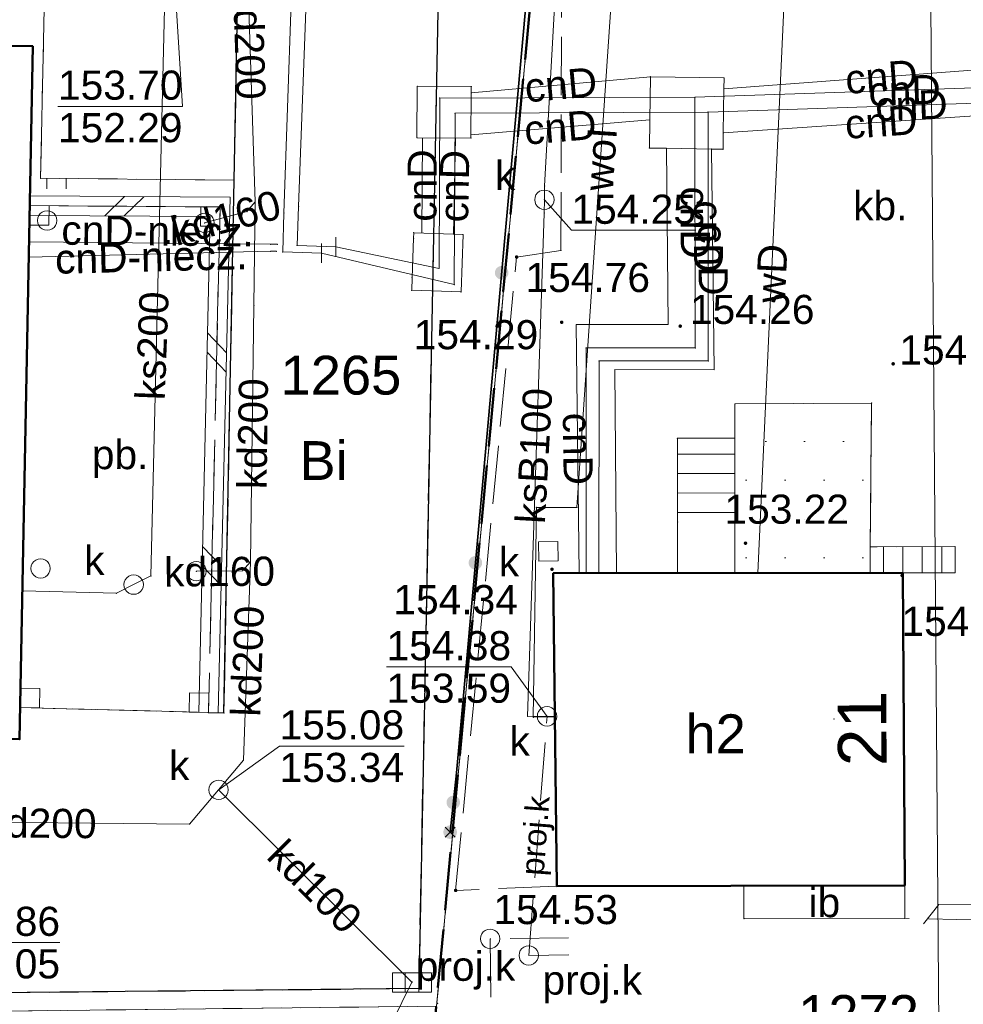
# Model space of a CAD drawing. Header units: metres. Extents: x 6492566 to 6492823, y 5613584 to 5613735.
# Tile 29 of 32: x 6492782 to 6492806, y 5613672 to 5613697. Entities that reach past the tile are written whole.
import ezdxf
from ezdxf.enums import TextEntityAlignment as Align

# ---------------------------------------------------------------- set-up
doc = ezdxf.new("R2010")
doc.units = ezdxf.units.M
for name, pattern in [('L_0_06', [2, 1.5, -0.5]), ('L_2_16', [0]), ('PRZER1-1', [2, 1, -1]), ('PRZER2-1', [3, 2, -1]), ('PRZER3-1', [4, 3, -1])]:
    doc.linetypes.add(name, pattern=pattern)
doc.layers.get('0').update_dxf_attribs({"linetype": 'CONTINUOUS', "lineweight": 18, "true_color": 0x000000})
for name, color, linetype, lineweight in [('GEPADR', 7, 'CONTINUOUS', 18), ('GEPADR_O', 7, 'CONTINUOUS', 18), ('GEPIPP', 7, 'CONTINUOUS', 18), ('GESBLO', 7, 'CONTINUOUS', 18), ('GESBZO', 7, 'CONTINUOUS', 50), ('GESBZO_O', 7, 'CONTINUOUS', 50), ('GESDZI', 7, 'CONTINUOUS', 18), ('GESDZI_O', 7, 'CONTINUOUS', 18), ('GESIWP', 7, 'CONTINUOUS', 18), ('GESSCH', 7, 'CONTINUOUS', 18), ('GSLDSO', 7, 'CONTINUOUS', 18), ('GSLKRW', 7, 'CONTINUOUS', 25), ('GSPPRB', 7, 'CONTINUOUS', 18), ('GSPWPS', 7, 'CONTINUOUS', 13), ('GSPWPS_O', 7, 'CONTINUOUS', 13), ('GSSBWI', 7, 'PRZER2-1', 18), ('GSSIIN', 7, 'CONTINUOUS', 18), ('GSSIIN_O', 7, 'CONTINUOUS', 18), ('GSSOTW', 7, 'PRZER3-1', 18), ('GSSOTW_O', 7, 'PRZER3-1', 18), ('GSSUTR', 7, 'PRZER2-1', 18), ('GUPIWZ', 7, 'CONTINUOUS', 18), ('GUPIWZ_O', 7, 'CONTINUOUS', 18), ('GUPPRZ', 7, 'CONTINUOUS', 18), ('GUPPRZ_O', 7, 'CONTINUOUS', 18), ('GUPZCP', 7, 'CONTINUOUS', 18), ('GUSIKP', 7, 'CONTINUOUS', 18), ('OTOO', 7, 'CONTINUOUS', 35)]:
    doc.layers.add(name, color=color, linetype=linetype, lineweight=lineweight)
for name, color, linetype, lineweight, true_color in [('GESUZY', 7, 'PRZER1-1', 18, 0x008000), ('GESUZY_O', 7, 'PRZER1-1', 18, 0x008000), ('GULCPR', 7, 'CONTINUOUS', 18, 0xd200d2), ('GULCPR_O', 7, 'CONTINUOUS', 18, 0xd200d2), ('GULKPR', 7, 'CONTINUOUS', 18, 0x803300), ('GULKPR_O', 7, 'CONTINUOUS', 18, 0x803300), ('GULWPR', 5, 'CONTINUOUS', 18, 0x0000ff), ('GULWPR_O', 5, 'CONTINUOUS', 18, 0x0000ff), ('GUPKKS', 7, 'CONTINUOUS', 18, 0x803300), ('GUPKSD', 7, 'CONTINUOUS', 18, 0x803300), ('GUPKSD_O', 7, 'CONTINUOUS', 18, 0x803300), ('mpzp_linia_zabudowy_obowiazujaca', 7, 'L_2_16', 18, 0xd2691e), ('mpzp_linie_rozgraniczajace', 7, 'L_0_06', 50, 0xd2691e)]:
    doc.layers.add(name, color=color, linetype=linetype, lineweight=lineweight, true_color=true_color)
doc.styles.add('GEO-INFO', font='Arial')
doc.linetypes.add('L_2_16_SHX', pattern='A,0,-0.25,[1,mdcp Biasa 06 III 2025.shx,S=0.05,R=0,X=0,Y=0],-0.5,[2,mdcp Biasa 06 III 2025.shx,S=0.05,R=0,X=0,Y=0],-0.5,[3,mdcp Biasa 06 III 2025.shx,S=0.05,R=0,X=0,Y=0],-0.5,[4,mdcp Biasa 06 III 2025.shx,S=0.05,R=0,X=0,Y=0],-0.5,-0.5,-0.5,-0.5,-0.5,-0.25', length=4.5)

# ---------------------------------------------------------------- blocks, each defined once
blk = doc.blocks.new('KWADRAT_NIEPRZEZR')
at = {"color": 0}
blk.add_lwpolyline([(-0.5, -0.5), (0.5, -0.5), (0.5, 0.5), (-0.5, 0.5)], close=True, dxfattribs=at)
blk = doc.blocks.new('OKRAG_PELNY')
at = {"color": 0}
blk.add_lwpolyline([(0, 0.5), (0.12941, 0.482963), (0.25, 0.433013), (0.353553, 0.353553), (0.433013, 0.25), (0.482963, 0.12941), (0.5, 0), (0.482963, -0.12941), (0.433013, -0.25), (0.353553, -0.353553), (0.25, -0.433013), (0.12941, -0.482963), (0, -0.5), (-0.12941, -0.482963), (-0.25, -0.433013), (-0.353553, -0.353553), (-0.433013, -0.25), (-0.482963, -0.12941), (-0.5, 0), (-0.482963, 0.12941), (-0.433013, 0.25), (-0.353553, 0.353553), (-0.25, 0.433013), (-0.12941, 0.482963)], close=True, dxfattribs=at)
blk = doc.blocks.new('POINT')
at = {"color": 0}
blk.add_point((0, 0), dxfattribs=at)
blk = doc.blocks.new('KOLO')
blk.add_hatch(color=0).paths.add_polyline_path([(-0.5, 0), (-0.482963, -0.12941), (-0.433013, -0.25), (-0.353553, -0.353553), (-0.25, -0.433013), (-0.12941, -0.482963), (0, -0.5), (0.12941, -0.482963), (0.25, -0.433013), (0.353553, -0.353553), (0.433013, -0.25), (0.482963, -0.12941), (0.5, 0), (0.482963, 0.12941), (0.433013, 0.25), (0.353553, 0.353553), (0.25, 0.433013), (0.12941, 0.482963), (0, 0.5), (-0.12941, 0.482963), (-0.25, 0.433013), (-0.353553, 0.353553), (-0.433013, 0.25), (-0.482963, 0.12941)])
blk = doc.blocks.new('PION_C')
at = {"color": 0}
blk.add_lwpolyline([(0, 0.5), (0, -0.5)], dxfattribs=at)
blk = doc.blocks.new('SUUS05')
at = {"color": 0}
blk.add_lwpolyline([(0.5, -0.25), (-0.5, -0.25), (-0.5, 0.25), (0.5, 0.25)], close=True, dxfattribs=at)
for points in [[(-0.175, -0.25), (-0.175, 0.25)], [(0.175, -0.25), (0.175, 0.25)]]:
    blk.add_lwpolyline(points, dxfattribs=at)
blk = doc.blocks.new('ODTN_1')
at = {"color": 0}
for points in [[(-1, -0.5), (0, 0.5)], [(0, -0.5), (1, 0.5)]]:
    blk.add_lwpolyline(points, dxfattribs=at)
blk = doc.blocks.new('BUIB10')
at = {"color": 0}
blk.add_lwpolyline([(0, 0), (0.703058, 0.711133), (-0.008075, 1.414191), (-0.711133, 0.703058)], close=True, dxfattribs=at)
blk = doc.blocks.new('D_GSPPRB0')
at = {"color": 0, "lineweight": 18}
for points in [[(-0.12726, -0.12726), (0.12726, 0.12726)], [(-0.12726, 0.12726), (0.12726, -0.12726)]]:
    blk.add_lwpolyline(points, dxfattribs=at)
blk = doc.blocks.new('D_KOLO')
blk.add_hatch(color=0).paths.add_polyline_path([(-0.175, 0), (-0.169037, -0.045293), (-0.151554, -0.0875), (-0.123744, -0.123744), (-0.0875, -0.151554), (-0.045293, -0.169037), (0, -0.175), (0.045293, -0.169037), (0.0875, -0.151554), (0.123744, -0.123744), (0.151554, -0.0875), (0.169037, -0.045293), (0.175, 0), (0.169037, 0.045293), (0.151554, 0.0875), (0.123744, 0.123744), (0.0875, 0.151554), (0.045293, 0.169037), (0, 0.175), (-0.045293, 0.169037), (-0.0875, 0.151554), (-0.123744, 0.123744), (-0.151554, 0.0875), (-0.169037, 0.045293)])
blk = doc.blocks.new('D_GSLKOG1')
blk.add_hatch(color=0).paths.add_polyline_path([(-0.175, 0), (-0.169037, -0.045293), (-0.151554, -0.0875), (-0.123744, -0.123744), (-0.0875, -0.151554), (-0.045293, -0.169037), (0, -0.175), (0.045293, -0.169037), (0.0875, -0.151554), (0.123744, -0.123744), (0.151554, -0.0875), (0.169037, -0.045293), (0.175, 0), (0.169037, 0.045293), (0.151554, 0.0875), (0.123744, 0.123744), (0.0875, 0.151554), (0.045293, 0.169037), (0, 0.175), (-0.045293, 0.169037), (-0.0875, 0.151554), (-0.123744, 0.123744), (-0.151554, 0.0875), (-0.169037, 0.045293)])

msp = doc.modelspace()

# ---------------------------------------------------------------- hatches: boundary and pattern name
at = {"layer": 'GESIWP', "linetype": 'Continuous', "lineweight": 18}
h = msp.add_hatch(dxfattribs=at)
h.set_pattern_fill('EGBW14', style=0)
h.set_pattern_definition([(0, (6490000, 5610000), (0.5, 1), [0, -1])])
h.paths.add_polyline_path([(6492800.208, 5613686.969), (6492800.204, 5613686.086), (6492800.208, 5613682.613), (6492803.689, 5613682.618), (6492803.688, 5613683.29), (6492803.725, 5613686.987)], flags=0)
at = {"layer": 'GSSUTR', "linetype": 'Continuous', "lineweight": 18}
h = msp.add_hatch(dxfattribs=at)
h.set_pattern_fill('PTTU04', scale=0.5, style=0)
h.set_pattern_definition([(90, (6490000, 5610000), (-2.5, 2.5), [0.75, -4.25]), (90, (6490000.5, 5610000), (-2.5, 2.5), [0.75, -4.25])])
h.paths.add_polyline_path([(6492782.34, 5613692.78), (6492782.45, 5613697.89), (6492781.85, 5613697.89), (6492774.4, 5613697.83), (6492773.71, 5613697.82), (6492739.87, 5613697.38), (6492739.84, 5613702.39), (6492739.19, 5613702.38), (6492739.26, 5613695.49), (6492740.5, 5613695.46), (6492740.53, 5613696.74), (6492782.137, 5613696.176), (6492782.059, 5613692.073), (6492786.96, 5613692.04), (6492786.66, 5613679.02), (6492787.06, 5613679.01), (6492787.32, 5613692.73)], flags=0)

# ---------------------------------------------------------------- linework, layer by layer
at = {"layer": 'GESBLO', "color": 7, "linetype": 'Continuous', "lineweight": 18, "elevation": 10.18}
msp.add_lwpolyline([(6492740.53, 5613696.74), (6492782.137, 5613696.176), (6492781.799, 5613678.331), (6492740.46, 5613678.92), (6492740.59, 5613686.32), (6492740.39, 5613686.32), (6492740.41, 5613687.82), (6492740.46, 5613693.23)], close=True, dxfattribs=at)
at = {"layer": 'GESBZO', "color": 7, "linetype": 'Continuous', "lineweight": 50, "elevation": 10.18}
for points in [[(6492730.54, 5613693.3), (6492740.46, 5613693.23), (6492740.53, 5613696.74), (6492782.137, 5613696.176), (6492781.799, 5613678.331), (6492740.46, 5613678.92), (6492740.59, 5613686.32), (6492740.39, 5613686.32), (6492740.41, 5613687.82), (6492737.39, 5613687.82), (6492737.25, 5613679.08), (6492730.34, 5613679.19)], [(6492804.532, 5613682.619), (6492804.578, 5613674.568), (6492795.621, 5613674.552), (6492795.532, 5613682.606)]]:
    msp.add_lwpolyline(points, close=True, dxfattribs=at)
at = {"layer": 'GESDZI', "color": 7, "linetype": 'Continuous', "lineweight": 18, "elevation": 10.22}
for points in [[(6492765.908, 5613702.863), (6492795.496, 5613703.173), (6492792.53, 5613671.46), (6492762.04, 5613671.11)], [(6492795.496, 5613703.173), (6492811.34, 5613703.308), (6492811.712, 5613652.238), (6492790.984, 5613653.662), (6492791.29, 5613658.2), (6492792.19, 5613667.96), (6492792.53, 5613671.46)]]:
    msp.add_lwpolyline(points, close=True, dxfattribs=at)
at = {"layer": 'GESIWP', "color": 7, "linetype": 'Continuous', "lineweight": 18, "elevation": 10.18}
msp.add_lwpolyline([(6492800.208, 5613686.969), (6492800.204, 5613686.086), (6492800.208, 5613682.613), (6492803.689, 5613682.618), (6492803.688, 5613683.29), (6492803.725, 5613686.987)], close=True, dxfattribs=at)
at = {"layer": 'GESSCH', "color": 7, "linetype": 'Continuous', "lineweight": 18, "elevation": 10.18}
for points in [[(6492798.727, 5613686.084), (6492800.204, 5613686.086), (6492800.207, 5613683.926), (6492800.208, 5613682.613), (6492798.731, 5613682.611), (6492798.73, 5613683.924)], [(6492803.689, 5613682.618), (6492805.872, 5613682.621), (6492805.871, 5613683.293), (6492803.688, 5613683.29)]]:
    msp.add_lwpolyline(points, close=True, dxfattribs=at)
at = {"layer": 'GESSCH', "color": 7, "linetype": 'Continuous', "lineweight": 18, "elevation": 10.18, "flags": 128}
for points in [[(6492800.204, 5613685.674), (6492798.727, 5613685.672)], [(6492800.205, 5613685.174), (6492798.728, 5613685.172)], [(6492800.206, 5613684.674), (6492798.729, 5613684.672)], [(6492800.206, 5613684.174), (6492798.729, 5613684.172)], [(6492804.03, 5613682.618), (6492804.029, 5613683.29)], [(6492804.53, 5613682.619), (6492804.529, 5613683.291)], [(6492805.03, 5613682.619), (6492805.029, 5613683.292)], [(6492805.53, 5613682.62), (6492805.529, 5613683.293)]]:
    msp.add_lwpolyline(points, dxfattribs=at)
at = {"layer": 'GESUZY', "color": 96, "linetype": 'PRZER1-1', "lineweight": 18, "ltscale": 0.5, "true_color": 0x008000, "elevation": 10.08}
for points in [[(6492765.908, 5613702.863), (6492795.496, 5613703.173), (6492792.53, 5613671.46), (6492762.04, 5613671.11)], [(6492795.496, 5613703.173), (6492811.34, 5613703.308), (6492811.712, 5613652.238), (6492790.984, 5613653.662), (6492791.29, 5613658.2), (6492792.19, 5613667.96), (6492792.53, 5613671.46)]]:
    msp.add_lwpolyline(points, close=True, dxfattribs=at)
at = {"layer": 'GSLDSO', "color": 7, "linetype": 'Continuous', "lineweight": 18, "elevation": 10.18}
for points in [[(6492782.061, 5613692.323), (6492787.216, 5613692.288), (6492786.91, 5613679.014)], [(6492782.057, 5613691.823), (6492786.704, 5613691.792), (6492786.41, 5613679.026)]]:
    msp.add_lwpolyline(points, dxfattribs=at)
at = {"layer": 'GSLKRW', "color": 7, "linetype": 'Continuous', "lineweight": 25, "elevation": 10.18}
for points in [[(6492786.66, 5613679.02), (6492787.06, 5613679.01), (6492787.32, 5613692.73), (6492787.48, 5613700.76), (6492787.51, 5613702.94), (6492787.51, 5613703.12), (6492787.2, 5613703.78), (6492786.78, 5613704.49), (6492786.4, 5613704.9), (6492785.96, 5613705.3), (6492785.44, 5613705.63), (6492784.83, 5613705.93), (6492784.32, 5613706.14), (6492783.73, 5613706.33)], [(6492797.15, 5613706.15), (6492796.44, 5613705.86), (6492795.75, 5613705.55), (6492795.02, 5613705.15), (6492794.46, 5613704.79), (6492793.89, 5613704.31), (6492793.35, 5613703.76), (6492792.97, 5613703.17), (6492792.82, 5613702.94), (6492792.66, 5613701.98), (6492792.25, 5613681.05), (6492792.07, 5613671.91), (6492731.61, 5613671.3), (6492726.47, 5613671.25)]]:
    msp.add_lwpolyline(points, dxfattribs=at)
at = {"layer": 'GSPPRB', "color": 7, "linetype": 'Continuous', "lineweight": 18}
for p in [(6492782.137, 5613696.176, 10.28), (6492798.034, 5613695.39, 10.28), (6492799.93, 5613695.361, 10.28), (6492792.033, 5613695.147, 10.28), (6492793.423, 5613695.138, 10.28), (6492799.926, 5613695.081, 10.28), (6492792.614, 5613694.842, 10.28), (6492793.422, 5613694.975, 10.28), (6492799.176, 5613694.862, 10.28), (6492793.006, 5613694.45, 10.28), (6492798.014, 5613694.282, 10.28), (6492799.518, 5613694.48, 10.28), (6492792.024, 5613693.82, 10.28), (6492793.415, 5613693.811, 10.28), (6492799.908, 5613693.947, 10.28), (6492798.006, 5613693.555, 10.28), (6492798.444, 5613693.549, 10.28), (6492799.606, 5613693.531, 10.28), (6492799.902, 5613693.526, 10.28), (6492782.34, 5613692.78, 10.28), (6492787.32, 5613692.73, 10.28), (6492795.31, 5613692.58, 10.28), (6492782.059, 5613692.073, 10.28), (6492786.96, 5613692.04, 10.28), (6492787.86, 5613692.17, 10.28), (6492788.98, 5613692.05, 10.28), (6492787.65, 5613691.92, 10.28), (6492788.6, 5613691.88, 10.28), (6492795.3, 5613691.88, 10.28), (6492786.56, 5613691.63, 10.28), (6492791.943, 5613691.373, 10.28), (6492793.213, 5613691.329, 10.28), (6492782.042, 5613691.137, 10.28), (6492788.26, 5613691.08, 10.28), (6492788.43, 5613691.08, 10.28), (6492788.94, 5613691.05, 10.28), (6492791.938, 5613691.231, 10.28), (6492782.034, 5613690.749, 10.28), (6492788.26, 5613690.9, 10.28), (6492788.41, 5613690.9, 10.28), (6492788.57, 5613690.88, 10.28), (6492794.59, 5613690.75, 10.28), (6492795.73, 5613690.92, 10.28), (6492792.596, 5613690.456, 10.28), (6492791.902, 5613690.217, 10.28), (6492792.987, 5613690.038, 10.28), (6492791.891, 5613689.894, 10.28), (6492793.162, 5613689.85, 10.28), (6492787.83, 5613689.5, 10.28), (6492796.378, 5613688.409, 10.28), (6492799.188, 5613688.409, 10.28), (6492796.711, 5613688.076, 10.28), (6492799.521, 5613688.076, 10.28), (6492800.208, 5613686.969, 10.28), (6492803.725, 5613686.987, 10.28), (6492798.727, 5613686.084, 10.28), (6492800.204, 5613686.086, 10.28), (6492795.1, 5613684.3, 10.28), (6492796.14, 5613684.3, 10.28), (6492798.73, 5613683.924, 10.28), (6492800.207, 5613683.926, 10.28), (6492803.688, 5613683.29, 10.28), (6492805.871, 5613683.293, 10.28), (6492787.74, 5613682.9, 10.28), (6492786.35, 5613682.66, 10.28), (6492787.54, 5613682.67, 10.28), (6492803.689, 5613682.618, 10.28), (6492804.532, 5613682.619, 10.28), (6492805.872, 5613682.621, 10.28), (6492785.18, 5613682.54, 10.28), (6492795.532, 5613682.606, 10.28), (6492796.378, 5613682.607, 10.28), (6492796.704, 5613682.608, 10.28), (6492798.731, 5613682.611, 10.28), (6492800.208, 5613682.613, 10.28), (6492800.798, 5613682.614, 10.28), (6492781.871, 5613682.15, 10.28), (6492784.29, 5613682.09, 10.28), (6492792.25, 5613681.05, 10.28), (6492781.814, 5613679.15, 10.28), (6492786.66, 5613679.02, 10.28), (6492787.06, 5613679.01, 10.28), (6492794.87, 5613678.92, 10.28), (6492795.02, 5613678.9, 10.28), (6492795.57, 5613678.93, 10.28), (6492795.57, 5613678.91, 10.28), (6492787.56, 5613677.79, 10.28), (6492793.04, 5613677.47, 10.28), (6492786.17, 5613676.15, 10.28), (6492795.621, 5613674.552, 10.28), (6492800.438, 5613674.561, 10.28), (6492804.578, 5613674.568, 10.28), (6492804.578, 5613674.568, 10.28), (6492793.02, 5613674.44, 10.28), (6492800.44, 5613673.715, 10.28), (6492804.579, 5613673.722, 10.28), (6492792.07, 5613671.91, 10.28), (6492792.56, 5613671.53, 10.28)]:
    msp.add_point(p, dxfattribs=at)
at = {"layer": 'GSSBWI', "color": 7, "linetype": 'PRZER2-1', "lineweight": 18, "ltscale": 0.5, "elevation": 10.18}
msp.add_lwpolyline([(6492782.059, 5613692.073), (6492786.96, 5613692.04), (6492786.66, 5613679.02), (6492781.814, 5613679.15)], close=True, dxfattribs=at)
at = {"layer": 'GSSIIN', "color": 7, "linetype": 'Continuous', "lineweight": 18, "elevation": 10.18}
msp.add_lwpolyline([(6492804.578, 5613674.568), (6492804.579, 5613673.722), (6492800.44, 5613673.715), (6492800.438, 5613674.561)], close=True, dxfattribs=at)
at = {"layer": 'GSSOTW', "color": 7, "linetype": 'PRZER3-1', "lineweight": 18, "ltscale": 0.5, "elevation": 10.18}
for points in [[(6492782.55, 5613702.88), (6492786.83, 5613702.93), (6492787.51, 5613702.94), (6492787.48, 5613700.76), (6492787.32, 5613692.73), (6492782.34, 5613692.78), (6492782.45, 5613697.89)], [(6492782.059, 5613692.073), (6492786.96, 5613692.04), (6492786.66, 5613679.02), (6492781.814, 5613679.15)]]:
    msp.add_lwpolyline(points, close=True, dxfattribs=at)
for points in [[(6492792.66, 5613701.98), (6492792.25, 5613681.05), (6492792.07, 5613671.91), (6492731.61, 5613671.3)], [(6492810.69, 5613673.58), (6492804.579, 5613673.722), (6492804.578, 5613674.568), (6492804.532, 5613682.619), (6492805.872, 5613682.621), (6492805.871, 5613683.293), (6492803.688, 5613683.29), (6492803.725, 5613686.987), (6492800.208, 5613686.969), (6492800.204, 5613686.086), (6492798.727, 5613686.084), (6492798.73, 5613683.924), (6492798.731, 5613682.611), (6492795.532, 5613682.606), (6492795.621, 5613674.552), (6492793.02, 5613674.44), (6492794.59, 5613690.75), (6492795.73, 5613690.92), (6492795.75, 5613700.87), (6492809.46, 5613700.78)], [(6492781.799, 5613678.331), (6492781.814, 5613679.15), (6492786.66, 5613679.02), (6492787.06, 5613679.01), (6492787.32, 5613692.73), (6492787.48, 5613700.76)]]:
    msp.add_lwpolyline(points, dxfattribs=at)
at = {"layer": 'GSSUTR', "color": 7, "linetype": 'PRZER2-1', "lineweight": 18, "ltscale": 0.5, "elevation": 10.1}
msp.add_lwpolyline([(6492739.84, 5613702.39), (6492739.19, 5613702.38), (6492739.26, 5613695.49), (6492740.5, 5613695.46), (6492740.53, 5613696.74), (6492782.137, 5613696.176), (6492782.059, 5613692.073), (6492786.96, 5613692.04), (6492786.66, 5613679.02), (6492787.06, 5613679.01), (6492787.32, 5613692.73), (6492782.34, 5613692.78), (6492782.45, 5613697.89), (6492781.85, 5613697.89), (6492774.4, 5613697.83), (6492773.71, 5613697.82), (6492739.87, 5613697.38)], close=True, dxfattribs=at)
at = {"layer": 'GULCPR', "color": 212, "linetype": 'Continuous', "lineweight": 18, "true_color": 0xd200d2, "elevation": 10.14}
for points in [[(6492789.94, 5613691.01), (6492788.94, 5613691.05), (6492788.98, 5613692.05), (6492789.18, 5613697.58), (6492789.21, 5613698.58), (6492788.21, 5613698.61), (6492781.65, 5613698.77), (6492769.65, 5613699.07), (6492757.65, 5613699.38), (6492745.65, 5613699.68), (6492744.65, 5613699.7), (6492744.64, 5613698.7), (6492744.612, 5613696.685)], [(6492789.57, 5613690.85), (6492788.57, 5613690.88), (6492788.6, 5613691.88), (6492788.79, 5613697.3), (6492788.82, 5613698.3), (6492787.82, 5613698.33), (6492781.91, 5613698.5), (6492769.92, 5613698.85), (6492757.93, 5613699.19), (6492745.93, 5613699.34), (6492744.93, 5613699.35), (6492744.91, 5613698.35), (6492744.883, 5613696.681)], [(6492808.025, 5613695.689), (6492799.926, 5613695.081)], [(6492798.034, 5613695.39), (6492793.422, 5613694.975)], [(6492789.94, 5613691.01), (6492792.596, 5613690.456), (6492792.614, 5613694.842), (6492799.176, 5613694.862), (6492809.972, 5613695.227), (6492816.313, 5613695.273)], [(6492789.57, 5613690.85), (6492792.987, 5613690.038), (6492793.006, 5613694.45), (6492799.518, 5613694.48), (6492809.98, 5613694.834), (6492816.322, 5613694.88)], [(6492799.176, 5613694.862), (6492799.188, 5613688.409), (6492796.378, 5613688.409), (6492796.378, 5613682.607)], [(6492793.415, 5613693.892), (6492798.014, 5613694.281)], [(6492799.518, 5613694.48), (6492799.521, 5613688.076), (6492796.711, 5613688.076), (6492796.704, 5613682.608)], [(6492799.908, 5613693.947), (6492808.029, 5613694.5)], [(6492792.17, 5613693.819), (6492792.155, 5613691.366)], [(6492792.963, 5613691.337), (6492793.015, 5613693.814)], [(6492798.444, 5613693.549), (6492798.492, 5613689.014), (6492796.119, 5613689.014), (6492796.201, 5613682.607)], [(6492797.157, 5613682.608), (6492797.115, 5613687.851), (6492799.672, 5613687.846), (6492799.606, 5613693.531)], [(6492782.042, 5613691.137), (6492788.26, 5613691.08), (6492788.43, 5613691.08)], [(6492782.034, 5613690.749), (6492788.26, 5613690.9), (6492788.41, 5613690.9)]]:
    msp.add_lwpolyline(points, dxfattribs=at)
at = {"layer": 'GULKPR', "color": 36, "linetype": 'Continuous', "lineweight": 18, "true_color": 0x803300, "elevation": 10.14}
for points in [[(6492796.14, 5613707.47), (6492795.31, 5613692.58), (6492795.305, 5613692.225), (6492795.3, 5613691.88), (6492794.87, 5613678.92), (6492795.57, 5613678.93)], [(6492787.38, 5613700.52), (6492787.6, 5613700.29), (6492787.86, 5613692.17)], [(6492785.59, 5613699.65), (6492785.18, 5613682.54), (6492784.735, 5613682.314), (6492784.29, 5613682.09), (6492781.871, 5613682.15)], [(6492786.56, 5613691.63), (6492787.65, 5613691.92), (6492787.86, 5613692.17)], [(6492787.86, 5613692.17), (6492787.83, 5613689.5), (6492787.74, 5613682.9)], [(6492786.35, 5613682.66), (6492787.54, 5613682.67), (6492787.74, 5613682.9)], [(6492787.74, 5613682.9), (6492787.56, 5613677.79), (6492786.92, 5613677.03)], [(6492786.92, 5613677.03), (6492786.17, 5613676.15), (6492778.54, 5613676.22)], [(6492791.9, 5613672.07), (6492786.92, 5613677.03)]]:
    msp.add_lwpolyline(points, dxfattribs=at)
at = {"layer": 'GULKPR', "color": 36, "linetype": 'PRZER3-1', "lineweight": 18, "ltscale": 0.5, "true_color": 0x803300, "elevation": 10.14}
for points in [[(6492795.93, 5613672.78), (6492794.902, 5613672.766), (6492795.373, 5613678.922)], [(6492805.057, 5613673.583), (6492805.453, 5613674.076), (6492807.456, 5613674.062), (6492807.682, 5613656.627), (6492807.716, 5613653.911)], [(6492795.923, 5613673.215), (6492793.908, 5613673.195), (6492794.094, 5613656.489), (6492794.108, 5613654.72), (6492807.716, 5613653.911), (6492813.305, 5613653.85)]]:
    msp.add_lwpolyline(points, dxfattribs=at)
at = {"layer": 'GULWPR', "color": 5, "linetype": 'Continuous', "lineweight": 18, "true_color": 0x0000ff, "elevation": 10.14}
for points in [[(6492795.57, 5613678.91), (6492795.02, 5613678.9), (6492795.1, 5613684.3), (6492796.14, 5613684.3), (6492797.36, 5613702.24), (6492801.18, 5613702.39)], [(6492801.682, 5613701.835), (6492800.798, 5613682.614)]]:
    msp.add_lwpolyline(points, dxfattribs=at)
at = {"layer": 'GUPPRZ_O', "color": 36, "linetype": 'Continuous', "lineweight": 9, "true_color": 0x803300, "elevation": 10.8, "flags": 128}
for points in [[(6492785.991, 5613694.628), (6492785.991, 5613694.628), (6492785.67, 5613699.87)], [(6492799.203, 5613691.437), (6492796, 5613691.437), (6492795.305, 5613692.225)], [(6492791.243, 5613680.194), (6492794.446, 5613680.194), (6492795.373, 5613678.922)], [(6492791.243, 5613680.194), (6492794.446, 5613680.194)], [(6492791.693, 5613678.155), (6492788.49, 5613678.155), (6492786.898, 5613677.013)], [(6492788.49, 5613678.155), (6492791.693, 5613678.155)], [(6492782.84, 5613673.097), (6492779.637, 5613673.097), (6492778.764, 5613675.065)], [(6492779.637, 5613673.097), (6492782.84, 5613673.097)], [(6492787.634, 5613669.93), (6492790.837, 5613669.93), (6492791.898, 5613672.091)]]:
    msp.add_lwpolyline(points, dxfattribs=at)
at = {"layer": 'GUPPRZ_O', "color": 36, "linetype": 'Continuous', "lineweight": 9, "true_color": 0x803300, "flags": 128}
msp.add_lwpolyline([(6492782.788, 5613694.628), (6492785.991, 5613694.628)], dxfattribs=at)
at = {"layer": 'GUSIKP', "color": 212, "linetype": 'Continuous', "lineweight": 18, "true_color": 0xd200d2, "elevation": 10.14}
for points in [[(6492798.006, 5613693.555), (6492798.014, 5613694.282), (6492798.034, 5613695.39), (6492799.93, 5613695.361), (6492799.926, 5613695.081), (6492799.908, 5613693.947), (6492799.902, 5613693.526), (6492799.606, 5613693.531), (6492798.444, 5613693.549)], [(6492792.024, 5613693.82), (6492792.033, 5613695.147), (6492793.423, 5613695.138), (6492793.422, 5613694.975), (6492793.415, 5613693.811)], [(6492791.943, 5613691.373), (6492791.938, 5613691.231), (6492791.902, 5613690.217), (6492791.891, 5613689.894), (6492793.162, 5613689.85), (6492793.213, 5613691.329)]]:
    msp.add_lwpolyline(points, close=True, dxfattribs=at)
at = {"layer": 'mpzp_linia_zabudowy_obowiazujaca', "linetype": 'CONTINUOUS', "lineweight": 18}
msp.add_line((6492805.772, 5613631.662), (6492805.246, 5613697.208), dxfattribs=at)
at = {"layer": 'mpzp_linia_zabudowy_obowiazujaca', "linetype": 'L_2_16_SHX', "lineweight": 18}
msp.add_line((6492805.772, 5613631.662), (6492805.246, 5613697.208), dxfattribs=at)
at = {"layer": 'mpzp_linie_rozgraniczajace', "lineweight": 50, "flags": 128}
msp.add_lwpolyline([(6492792.19, 5613667.96), (6492795.427, 5613702.433)], dxfattribs=at)
at = {"layer": 'OTOO', "color": 7, "linetype": 'Continuous', "lineweight": 35, "elevation": 10.18}
msp.add_lwpolyline([(6492792.88, 5613675.94), (6492793.04, 5613677.47), (6492795.37, 5613703.22)], dxfattribs=at)

# ---------------------------------------------------------------- block references
at = {"layer": 'GEPADR', "color": 7, "lineweight": 18}
msp.add_blockref('POINT', (6492802.76, 5613678.85, 10.28), dxfattribs=at)
at = {"layer": 'GEPIPP', "color": 7, "lineweight": 18, "xscale": 0.5, "yscale": 0.5}
for p in [(6492782.51, 5613691.69, 10.2), (6492786.56, 5613691.63, 10.2), (6492782.34, 5613682.73, 10.2), (6492786.35, 5613682.66, 10.2)]:
    msp.add_blockref('OKRAG_PELNY', p, dxfattribs=at)
at = {"layer": 'GSLDSO', "color": 7, "lineweight": 18, "xscale": 0.5, "yscale": 0.5}
for name, p, rotation in [('PION_C', (6492782.059, 5613692.073, 10.18), 359.6142150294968), ('ODTN_1', (6492784.497, 5613692.057, 10.18), 359.6142150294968), ('ODTN_1', (6492786.874, 5613688.292, 10.18), 268.6800543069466), ('ODTN_1', (6492786.747, 5613682.793, 10.18), 268.6800543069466), ('PION_C', (6492786.66, 5613679.02, 10.18), 268.6800543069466)]:
    msp.add_blockref(name, p, dxfattribs=dict(at, rotation=rotation))
at = {"layer": 'GSPPRB', "color": 7, "linetype": 'Continuous', "lineweight": 18}
msp.add_blockref('D_GSPPRB0', (6492792.88, 5613675.94, 10.28), dxfattribs=at)
at = {"layer": 'GSPWPS', "color": 7, "lineweight": 13, "xscale": 0.09, "yscale": 0.09}
for p in [(6492794.59, 5613690.75, 10.08), (6492795.75, 5613689.07, 10.08), (6492798.8, 5613688.97, 10.08), (6492804.28, 5613688, 10.08), (6492800.48, 5613683.38, 10.08), (6492795.5, 5613682.71, 10.08), (6492804.51, 5613682.55, 10.08), (6492793.02, 5613674.44, 10.08)]:
    msp.add_blockref('KOLO', p, dxfattribs=at)
at = {"layer": 'GSSBWI', "color": 7, "lineweight": 18, "xscale": 0.5, "yscale": 0.5}
for p, rotation in [((6492782.059, 5613692.073, 10.19), 224.2640530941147), ((6492786.96, 5613692.04, 10.19), 134.1471346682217), ((6492781.814, 5613679.15, 10.19), 313.6886144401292), ((6492786.66, 5613679.02, 10.19), 43.57169601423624)]:
    msp.add_blockref('BUIB10', p, dxfattribs=dict(at, rotation=rotation))
at = {"layer": 'GUPIWZ', "color": 7, "lineweight": 18, "xscale": 0.4999999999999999, "yscale": 0.5, "rotation": 270.9885580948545}
msp.add_blockref('KWADRAT_NIEPRZEZR', (6492795.407, 5613683.171, 10.18), dxfattribs=at)
at = {"layer": 'GUPKKS', "color": 36, "lineweight": 18, "true_color": 0x803300}
msp.add_blockref('SUUS05', (6492791.9, 5613672.07, 10.16), dxfattribs=at)
at = {"layer": 'GUPKSD', "color": 36, "lineweight": 18, "true_color": 0x803300, "xscale": 0.5, "yscale": 0.5}
for p in [(6492795.305, 5613692.225, 10.16), (6492784.735, 5613682.314, 10.16), (6492795.373, 5613678.922, 10.16), (6492786.92, 5613677.03, 10.16), (6492793.908, 5613673.195, 10.16), (6492794.902, 5613672.766, 10.16)]:
    msp.add_blockref('OKRAG_PELNY', p, dxfattribs=at)
at = {"layer": 'GUPPRZ', "color": 36, "lineweight": 18, "true_color": 0x803300}
for p in [(6492795.305, 5613692.225, 10.16), (6492795.3, 5613691.88, 10.16), (6492795.373, 5613678.922, 10.16), (6492795.57, 5613678.93, 10.16), (6492786.92, 5613677.03, 10.16), (6492791.9, 5613672.07, 10.16)]:
    msp.add_blockref('POINT', p, dxfattribs=at)
at = {"layer": 'GUPZCP', "color": 7, "lineweight": 18, "xscale": 0.5, "yscale": 0.5}
for p in [(6492789.94, 5613691.01, 10.16), (6492789.57, 5613690.85, 10.16)]:
    msp.add_blockref('PION_C', p, dxfattribs=at)
at = {"layer": 'OTOO', "color": 7, "linetype": 'Continuous', "lineweight": 35}
for name, p, rotation in [('D_KOLO', (6492794.205, 5613690.345, 10.18), 84.82964663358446), ('D_KOLO', (6492794.205, 5613690.345, 10.18), 84.82964663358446), ('D_KOLO', (6492793.529, 5613682.876, 10.18), 84.82964663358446), ('D_KOLO', (6492793.529, 5613682.876, 10.18), 84.82964663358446), ('D_KOLO', (6492792.96, 5613676.705, 10.18), 84.02998401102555), ('D_KOLO', (6492792.96, 5613676.705, 10.18), 84.02998401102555), ('D_GSLKOG1', (6492792.88, 5613675.94, 10.18), 84.02998401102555)]:
    msp.add_blockref(name, p, dxfattribs=dict(at, rotation=rotation))

# ---------------------------------------------------------------- texts
at = {"layer": 'GEPADR_O', "color": 7, "linetype": 'Continuous', "lineweight": 0, "style": 'GEO-INFO'}
msp.add_text('21', height=1.25, rotation=90.4182, dxfattribs=at).set_placement((6492804.113, 5613677.644, 10.8))
at = {"layer": 'GESBZO_O', "color": 7, "linetype": 'Continuous', "lineweight": 0, "style": 'GEO-INFO'}
msp.add_text('h2', height=1, dxfattribs=at).set_placement((6492799.711, 5613678.5, 10.8), align=Align.MIDDLE)
at = {"layer": 'GESDZI_O', "color": 7, "linetype": 'Continuous', "lineweight": 0, "style": 'GEO-INFO'}
for s, p in [('1265', (6492790.069, 5613687.708, 10.8)), ('1272', (6492803.39, 5613671.252, 10.8))]:
    msp.add_text(s, height=1, dxfattribs=at).set_placement(p, align=Align.MIDDLE)
at = {"layer": 'GESUZY_O', "color": 96, "linetype": 'Continuous', "lineweight": 0, "true_color": 0x008000, "style": 'GEO-INFO'}
msp.add_text('Bi', height=1, dxfattribs=at).set_placement((6492789.621, 5613685.535, 10.8), align=Align.MIDDLE)
at = {"layer": 'GSPWPS_O', "color": 7, "linetype": 'Continuous', "lineweight": 0, "style": 'GEO-INFO'}
for s, p in [('154.76', (6492794.818, 5613689.848, 10.8)), ('154.26', (6492799.05, 5613689.026, 10.8)), ('154.29', (6492791.942, 5613688.375, 10.8)), ('154.21', (6492804.438, 5613687.982, 10.8)), ('153.22', (6492799.938, 5613683.882, 10.8)), ('154.34', (6492791.419, 5613681.553, 10.8)), ('154.21', (6492804.492, 5613680.993, 10.8)), ('154.53', (6492793.994, 5613673.572, 10.8))]:
    msp.add_text(s, height=0.75, dxfattribs=at).set_placement(p)
at = {"layer": 'GSSIIN_O', "color": 7, "linetype": 'Continuous', "lineweight": 0, "style": 'GEO-INFO'}
msp.add_text('ib', height=0.75, dxfattribs=at).set_placement((6492802.509, 5613674.141, 10.8), align=Align.MIDDLE)
at = {"layer": 'GSSOTW_O', "color": 7, "linetype": 'Continuous', "lineweight": 0, "style": 'GEO-INFO'}
for s, p in [('kb.', (6492803.948, 5613692.088, 10.8)), ('pb.', (6492784.387, 5613685.569, 10.8))]:
    msp.add_text(s, height=0.75, dxfattribs=at).set_placement(p, align=Align.MIDDLE)
at = {"layer": 'GULCPR_O', "color": 212, "linetype": 'Continuous', "lineweight": 0, "true_color": 0xd200d2, "style": 'GEO-INFO'}
for s, rotation, p in [('cnD', 4.292, (6492803.976, 5613695.385, 10.8)), ('cnD', 5.1434, (6492795.728, 5613695.182, 10.8)), ('cnD', 4.8418, (6492795.714, 5613694.087, 10.8)), ('cnD', 3.8947, (6492803.969, 5613694.223, 10.8)), ('cnD', 89.6445, (6492792.162, 5613692.592, 10.8)), ('cnD', 88.7967, (6492792.989, 5613692.575, 10.8)), ('cnD', 270.1024, (6492799.182, 5613691.635, 10.8)), ('cnD', 270.1024, (6492799.182, 5613691.635, 10.8)), ('cnD', 270.1024, (6492799.182, 5613691.635, 10.8)), ('cnD', 270.0236, (6492799.52, 5613691.278, 10.8)), ('cnD', 270.0236, (6492799.52, 5613691.278, 10.8)), ('cnD', 270.0236, (6492799.52, 5613691.278, 10.8)), ('cnD-niecz.', 359.4766, (6492785.35, 5613691.435, 10.8)), ('cnD', 270.6669, (6492799.639, 5613690.689, 10.8)), ('cnD-niecz.', 1.3871, (6492785.185, 5613690.767, 10.8)), ('cnD-niecz.', 1.3871, (6492785.189, 5613690.777, 10.8)), ('cnD', 270.7352, (6492796.16, 5613685.81, 10.8))]:
    msp.add_text(s, height=0.75, rotation=rotation, dxfattribs=at).set_placement(p, align=Align.MIDDLE)
for p in [(6492804.574, 5613695.044, 10.8), (6492804.749, 5613694.657, 10.8)]:
    msp.add_text('cnD', height=0.75, rotation=1.9391, dxfattribs=at).set_placement(p, align=Align.MIDDLE_CENTER)
at = {"layer": 'GULKPR_O', "color": 36, "linetype": 'Continuous', "lineweight": 0, "true_color": 0x803300, "style": 'GEO-INFO'}
for s, height, rotation, p in [('kd200', 0.75, 271.834, (6492787.73, 5613696.23, 10.8)), ('kd160', 0.75, 14.8987, (6492787.105, 5613691.775, 10.8)), ('ks200', 0.75, 87.834, (6492785.197, 5613688.465, 10.8)), ('kd200', 0.75, 89.2187, (6492787.785, 5613686.2, 10.8)), ('ksB100', 0.75, 86.8095, (6492795.024, 5613685.633, 10.8)), ('kd160', 0.75, 0.4815, (6492786.945, 5613682.665, 10.8)), ('kd200', 0.75, 87.9826, (6492787.65, 5613680.345, 10.8)), ('proj.k', 0.6, 85.6313, (6492795.137, 5613675.844, 10.8)), ('kd200', 0.75, 359.4744, (6492782.355, 5613676.185, 10.8)), ('kd100', 0.75, 315.1153, (6492789.41, 5613674.55, 10.8))]:
    msp.add_text(s, height=height, rotation=rotation, dxfattribs=at).set_placement(p, align=Align.MIDDLE)
at = {"layer": 'GULWPR_O', "color": 5, "linetype": 'Continuous', "lineweight": 0, "true_color": 0x0000ff, "style": 'GEO-INFO'}
for s, rotation, p in [('woI', 86.1096, (6492796.75, 5613693.27, 10.8)), ('wD', 87.3656, (6492801.153, 5613690.327, 10.8)), ('wD', 87.3656, (6492801.153, 5613690.327, 10.8))]:
    msp.add_text(s, height=0.75, rotation=rotation, dxfattribs=at).set_placement(p, align=Align.MIDDLE)
at = {"layer": 'GUPIWZ_O', "color": 7, "linetype": 'Continuous', "lineweight": 0, "style": 'GEO-INFO'}
msp.add_text('k', height=0.75, dxfattribs=at).set_placement((6492794.655, 5613682.525, 10.8), align=Align.RIGHT)
at = {"layer": 'GUPKSD_O', "color": 36, "linetype": 'Continuous', "lineweight": 0, "true_color": 0x803300, "style": 'GEO-INFO'}
for s, p in [('k', (6492794.555, 5613692.475, 10.8)), ('k', (6492783.985, 5613682.564, 10.8)), ('k', (6492794.93, 5613677.909, 10.8)), ('k', (6492786.17, 5613677.28, 10.8)), ('proj.k', (6492794.556, 5613672.112, 10.8)), ('proj.k', (6492797.817, 5613671.757, 10.8))]:
    msp.add_text(s, height=0.75, dxfattribs=at).set_placement(p, align=Align.RIGHT)
at = {"layer": 'GUPPRZ_O', "color": 36, "linetype": 'Continuous', "lineweight": 0, "true_color": 0x803300, "style": 'GEO-INFO'}
for s, p in [('153.70', (6492782.788, 5613694.801, -10.8)), ('152.29', (6492782.788, 5613693.706, -10.8)), ('154.38', (6492791.243, 5613680.367)), ('153.59', (6492791.243, 5613679.272)), ('155.08', (6492788.49, 5613678.327)), ('153.34', (6492788.49, 5613677.232)), ('154.86', (6492779.637, 5613673.269)), ('153.05', (6492779.637, 5613672.174))]:
    msp.add_text(s, height=0.75, dxfattribs=at).set_placement(p)
msp.add_text('154.25', height=0.75, dxfattribs=at).set_placement((6492796, 5613691.98), align=Align.MIDDLE_LEFT)

doc.saveas('drawing.dxf')
